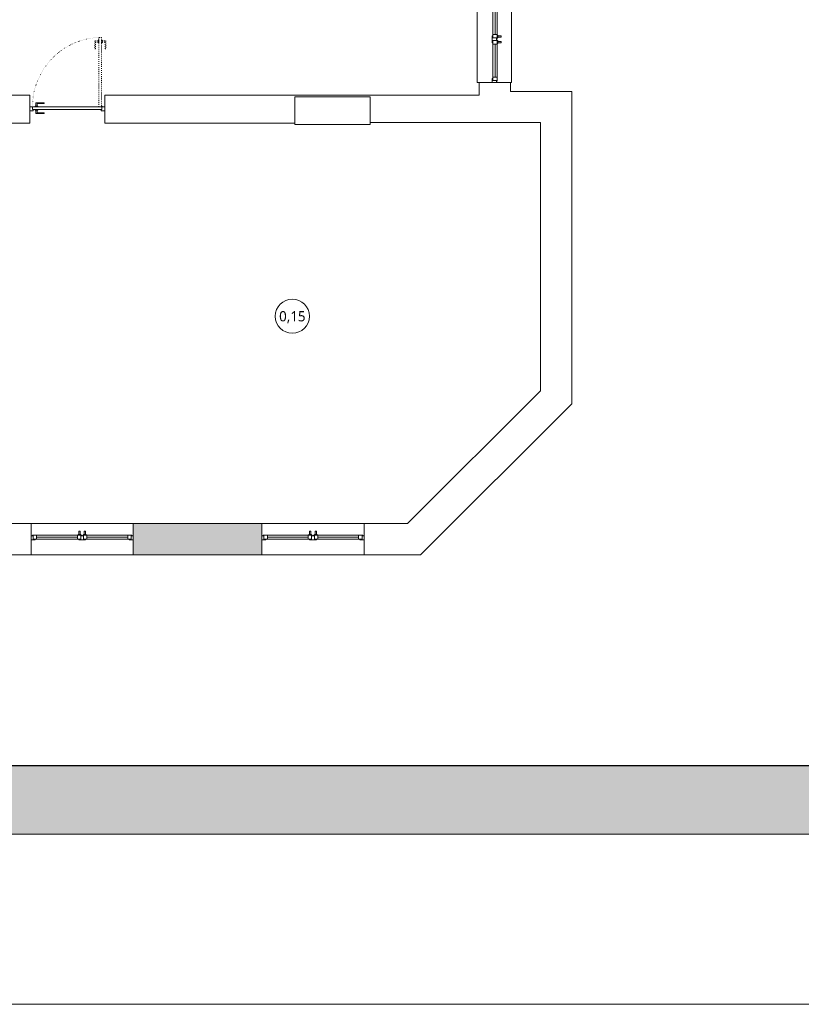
# Model space of a CAD drawing. Header units: millimetres. Extents: x 80301 to 146489, y -78581 to -28273.
# Tile 13 of 135: x 86902 to 88049, y -66786 to -65340. Entities that reach past the tile are written whole.
import ezdxf
from ezdxf.enums import TextEntityAlignment as Align

# ---------------------------------------------------------------- set-up
doc = ezdxf.new("R2010")
doc.units = ezdxf.units.MM
doc.linetypes.add('ACAD_ISO03W100', pattern=[30, 12, -18])
doc.linetypes.add('ACAD_ISO07W100', pattern=[3, 0, -3])
doc.layers.get('0').update_dxf_attribs({"lineweight": 0})
for name, color, linetype, lineweight in [('A-opisram.ART', 250, 'Continuous', 0), ('opis..KF', 250, 'Continuous', 15), ('stolarka_arch', 250, 'Continuous', 5), ('wypełnienie istn..KF', 250, 'Continuous', 0), ('ściany ist..KF', 61, 'Continuous', 5)]:
    doc.layers.add(name, color=color, linetype=linetype, lineweight=lineweight)
doc.layers.add('A-pomocram.ART', color=254, linetype='Continuous', lineweight=0, plot=False)
doc.layers.add('A-wymram.ART', color=10, linetype='Continuous', lineweight=5, plot=False)
doc.layers.add('A-przekrycieram.ART', color=7, linetype='Continuous', lineweight=0, true_color=0xffffff)
doc.styles.add('ARCH', font='segoeuil.ttf')
doc.dimstyles.new('RAMKA', dxfattribs={"dimscale": 20, "dimtxt": 4, "dimasz": 3, "dimexe": 5, "dimexo": 3, "dimgap": 1, "dimtad": 1, "dimdec": 1, "dimlfac": 0.01, "dimtxsty": 'ARCH', "dimblk": 'ARCHTICK', "dimcen": 0, "dimclrd": 256, "dimclre": 256, "dimclrt": 256, "dimadec": 0, "dimazin": 0, "dimtfac": 1, "dimtdec": 1, "dimtofl": 0, "dimtmove": 1, "dimatfit": 3, "dimfxl": 10, "dimfxlon": 1, "dimlwd": 0, "dimlwe": 0, "dimarcsym": 0})

# ---------------------------------------------------------------- blocks, each defined once
blk = doc.blocks.new('*U1029')
at = {"layer": 'stolarka_arch', "lineweight": 0}
blk.add_lwpolyline([(0, 0), (138.4, 0), (138.4, -50), (0, -50)], close=True, dxfattribs=at)
at = {"layer": 'stolarka_arch'}
for points in [[(0, -22), (6, -22), (6, -23), (3, -23), (3, -28), (0, -28)], [(3, -23), (8, -23), (8, -29), (2, -29), (2, -28), (3, -28)], [(8, -26), (68, -26), (68, -23), (8, -23)], [(8, -26), (68, -26), (68, -29), (8, -29)], [(73, -23), (68, -23), (68, -29), (74, -29), (74, -28), (73, -28)], [(70, -22), (80, -22), (80, -23), (77, -23), (77, -28), (73, -28), (73, -23), (70, -23)], [(77, -23), (82, -23), (82, -29), (76, -29), (76, -28), (77, -28)], [(130.4, -26), (82, -26), (82, -23), (130.4, -23)], [(130.4, -26), (82, -26), (82, -29), (130.4, -29)], [(135.4, -23), (130.4, -23), (130.4, -29), (136.4, -29), (136.4, -28), (135.4, -28)], [(138.4, -22), (132.4, -22), (132.4, -23), (135.4, -23), (135.4, -28), (138.4, -28)], [(73, -30), (69, -30), (69, -29), (73, -29)], [(72, -35), (70, -35), (70, -30), (72, -30)], [(81, -30), (77, -30), (77, -29), (81, -29)], [(80, -35), (78, -35), (78, -30), (80, -30)]]:
    blk.add_lwpolyline(points, close=True, dxfattribs=at)
blk = doc.blocks.new('*U991')
at = {"layer": 'stolarka_arch', "lineweight": 0}
blk.add_lwpolyline([(0, 0), (150, 0), (150, -46), (0, -46)], close=True, dxfattribs=at)
at = {"layer": 'stolarka_arch'}
for points in [[(0, -22), (6, -22), (6, -23), (3, -23), (3, -28), (0, -28)], [(3, -23), (8, -23), (8, -29), (2, -29), (2, -28), (3, -28)], [(8, -26), (68, -26), (68, -23), (8, -23)], [(8, -26), (68, -26), (68, -29), (8, -29)], [(73, -23), (68, -23), (68, -29), (74, -29), (74, -28), (73, -28)], [(70, -22), (80, -22), (80, -23), (77, -23), (77, -28), (73, -28), (73, -23), (70, -23)], [(77, -23), (82, -23), (82, -29), (76, -29), (76, -28), (77, -28)], [(142, -26), (82, -26), (82, -23), (142, -23)], [(142, -26), (82, -26), (82, -29), (142, -29)], [(147, -23), (142, -23), (142, -29), (148, -29), (148, -28), (147, -28)], [(150, -22), (144, -22), (144, -23), (147, -23), (147, -28), (150, -28)], [(73, -30), (69, -30), (69, -29), (73, -29)], [(72, -35), (70, -35), (70, -30), (72, -30)], [(81, -30), (77, -30), (77, -29), (81, -29)], [(80, -35), (78, -35), (78, -30), (80, -30)]]:
    blk.add_lwpolyline(points, close=True, dxfattribs=at)
blk = doc.blocks.new('*U987')
at = {"layer": 'stolarka_arch', "lineweight": 0}
blk.add_lwpolyline([(0, 0), (150, 0), (150, -46), (0, -46)], close=True, dxfattribs=at)
at = {"layer": 'stolarka_arch'}
for points in [[(0, -22), (6, -22), (6, -23), (3, -23), (3, -28), (0, -28)], [(3, -23), (8, -23), (8, -29), (2, -29), (2, -28), (3, -28)], [(8, -26), (68, -26), (68, -23), (8, -23)], [(8, -26), (68, -26), (68, -29), (8, -29)], [(73, -23), (68, -23), (68, -29), (74, -29), (74, -28), (73, -28)], [(70, -22), (80, -22), (80, -23), (77, -23), (77, -28), (73, -28), (73, -23), (70, -23)], [(77, -23), (82, -23), (82, -29), (76, -29), (76, -28), (77, -28)], [(142, -26), (82, -26), (82, -23), (142, -23)], [(142, -26), (82, -26), (82, -29), (142, -29)], [(147, -23), (142, -23), (142, -29), (148, -29), (148, -28), (147, -28)], [(150, -22), (144, -22), (144, -23), (147, -23), (147, -28), (150, -28)], [(73, -30), (69, -30), (69, -29), (73, -29)], [(72, -35), (70, -35), (70, -30), (72, -30)], [(81, -30), (77, -30), (77, -29), (81, -29)], [(80, -35), (78, -35), (78, -30), (80, -30)]]:
    blk.add_lwpolyline(points, close=True, dxfattribs=at)
blk = doc.blocks.new('*U648')
at = {"layer": 'stolarka_arch', "linetype": 'ACAD_ISO03W100', "lineweight": 0, "ltscale": 0.1}
for points in [[(4.5, 102), (4.5, 0), (8.5, 0), (8.5, 102)], [(3.5, 97), (-1.5, 97), (-1.5, 85), (-0.5, 85), (-0.5, 95), (3.5, 95)], [(3.5, 98), (3.5, 94), (4.5, 94), (4.5, 98)], [(9.5, 98), (9.5, 94), (8.5, 94), (8.5, 98)], [(9.5, 97), (14.5, 97), (14.5, 85), (13.5, 85), (13.5, 95), (9.5, 95)]]:
    blk.add_lwpolyline(points, close=True, dxfattribs=at)
at = {"layer": 'stolarka_arch'}
for points in [[(5, -4), (5, -6), (0, -6), (0, 0), (4, 0), (4, -4), (5, -4)], [(106, 0), (4, 0), (4, -4), (106, -4)], [(101, 1), (101, 6), (89, 6), (89, 5), (99, 5), (99, 1)], [(102, 1), (98, 1), (98, 0), (102, 0)], [(105, -4), (105, -6), (110, -6), (110, 0), (106, 0), (106, -4), (105, -4)], [(101, -5), (101, -10), (89, -10), (89, -9), (99, -9), (99, -5)], [(102, -5), (98, -5), (98, -4), (102, -4)]]:
    blk.add_lwpolyline(points, close=True, dxfattribs=at)
blk.add_circle((4, 0.5), 0.5, dxfattribs=at)
at = {"layer": 'stolarka_arch', "linetype": 'ACAD_ISO07W100', "lineweight": 0, "ltscale": 0.5}
blk.add_arc((4, 0), 102, 0, 89.6506, dxfattribs=at)
blk = doc.blocks.new('nr pom')
at = {"layer": 'opis..KF', "lineweight": 20}
blk.add_circle((0, 0), 25, dxfattribs=at)
at = {"layer": 'opis..KF', "style": 'ARCH'}
blk.add_attdef('00', text='', height=15, dxfattribs=at).set_placement((0, 0), align=Align.MIDDLE_CENTER)
blk = doc.blocks.new('_ArchTick')
at = {"color": 0, "linetype": 'ByBlock', "const_width": 0.15}
blk.add_lwpolyline([(-0.5, -0.5), (0.5, 0.5)], dxfattribs=at)
blk = doc.blocks.new('*D1237')
at = {"layer": 'A-wymram.ART', "linetype": 'Continuous', "lineweight": 0, "transparency": 16777216}
for p, q in [((0, -60), (0, -350)), ((8500, -60), (8500, -350)), ((8500, -250), (0, -250))]:
    blk.add_line(p, q, dxfattribs=at)
at = {"layer": 'Defpoints', "color": 0, "transparency": 16777216}
for p in [(0, 0), (8500, 0), (0, -250)]:
    blk.add_point(p, dxfattribs=at)
at = {"layer": 'A-wymram.ART', "lineweight": 0, "transparency": 16777216, "xscale": 60, "yscale": 60, "zscale": 60, "rotation": 180}
blk.add_blockref('_ArchTick', (0, -250), dxfattribs=at)
at = {"layer": 'A-wymram.ART', "lineweight": 0, "transparency": 16777216, "xscale": 60, "yscale": 60, "zscale": 60}
blk.add_blockref('_ArchTick', (8500, -250), dxfattribs=at)
at = {"layer": 'A-wymram.ART', "transparency": 16777216, "insert": (4250, -188.6), "char_height": 80, "attachment_point": 5, "style": 'ARCH'}
blk.add_mtext('85', dxfattribs=at)
blk = doc.blocks.new('*U1234')
at = {"layer": 'A-przekrycieram.ART'}
h = blk.add_hatch(color=256, dxfattribs=at)
h.dxf.hatch_style = 1
h.paths.add_polyline_path([(0, 4200), (8500, 4200), (8500, 0), (0, 0)])
h.paths.add_polyline_path([(200, 4100), (8400, 4100), (8400, 100), (200, 100)], flags=16)
at = {"layer": 'A-opisram.ART', "lineweight": 30}
blk.add_lwpolyline([(200, 4100), (8400, 4100), (8400, 100), (200, 100)], close=True, dxfattribs=at)
at = {"layer": 'A-pomocram.ART'}
blk.add_lwpolyline([(0, 4200), (8500, 4200), (8500, 0), (0, 0)], close=True, dxfattribs=at)
at = {"layer": 'A-wymram.ART'}
dim = blk.add_linear_dim(base=(0, -250), p1=(8500, 0), p2=(0, 0), dimstyle='RAMKA', dxfattribs=at)
dim.commit()
dim.dimension.update_dxf_attribs({"geometry": '*D1237', "text_midpoint": (4250, -188.63)})

msp = doc.modelspace()

# ---------------------------------------------------------------- hatches: boundary and pattern name
at = {"layer": 'wypełnienie istn..KF', "true_color": 0xc8c8c8}
h = msp.add_hatch(color=9, dxfattribs=at)
h.dxf.hatch_style = 1
h.paths.add_polyline_path([(87257.48, -66080), (87121.75, -66080), (87068.67, -66080), (87068.67, -66126), (87257.48, -66126)])

# ---------------------------------------------------------------- linework, layer by layer
at = {"layer": 'ściany ist..KF', "linetype": 'ByBlock'}
for points in [[(87026.64, -65492), (87026.64, -65450.99), (87576.61, -65450.99), (87576.61, -65432.5), (87622.61, -65432.5), (87622.61, -65445.51), (87712.61, -65445.51), (87712.61, -65904.08), (87490.11, -66126), (87407.48, -66126), (87407.48, -66080), (87471.09, -66080), (87666.61, -65884.99), (87666.61, -65491.51), (87416.61, -65491.51), (87416.61, -65493.99), (87305.61, -65493.99), (87305.61, -65492), (87026.64, -65492)], [(86347.44, -65492), (86347.44, -65450.99), (86916.64, -65450.99), (86916.64, -65492), (86416.03, -65492), (86416.03, -66080), (86430.1, -66080), (86430.1, -66126), (86327.19, -66126), (86327.19, -66080), (86389.03, -66080), (86389.03, -65492), (86347.44, -65492)], [(87068.67, -66126), (87068.67, -66080), (87139.61, -66080)], [(87139.61, -66080), (87257.48, -66080), (87257.48, -66126), (87068.67, -66126)]]:
    msp.add_lwpolyline(points, dxfattribs=at)
for points in [[(87305.61, -65493.99), (87416.61, -65493.99), (87416.61, -65453.49), (87305.61, -65453.49)], [(86827.26, -66126), (86918.67, -66126), (86918.67, -66080), (86827.26, -66080)]]:
    msp.add_lwpolyline(points, close=True, dxfattribs=at)

# ---------------------------------------------------------------- block references
msp.add_blockref('*U1234', (80663.85, -66535.84))
at = {"layer": 'opis..KF', "color": 30}
msp.add_blockref('nr pom', (87302.18, -65775.72), dxfattribs=at).add_auto_attribs({'00': '0,15'})
at = {"layer": 'stolarka_arch', "color": 5, "xscale": -1, "rotation": 89.99999457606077}
msp.add_blockref('*U1029', (87573.77, -65294.12), dxfattribs=at)
at = {"layer": 'stolarka_arch', "color": 5, "xscale": -1}
msp.add_blockref('*U648', (87026.64, -65468.27), dxfattribs=at)
at = {"layer": 'stolarka_arch', "xscale": -1, "rotation": 180}
for name, p in [('*U987', (86918.67, -66126)), ('*U991', (87257.48, -66126))]:
    msp.add_blockref(name, p, dxfattribs=at)

doc.saveas('drawing.dxf')
